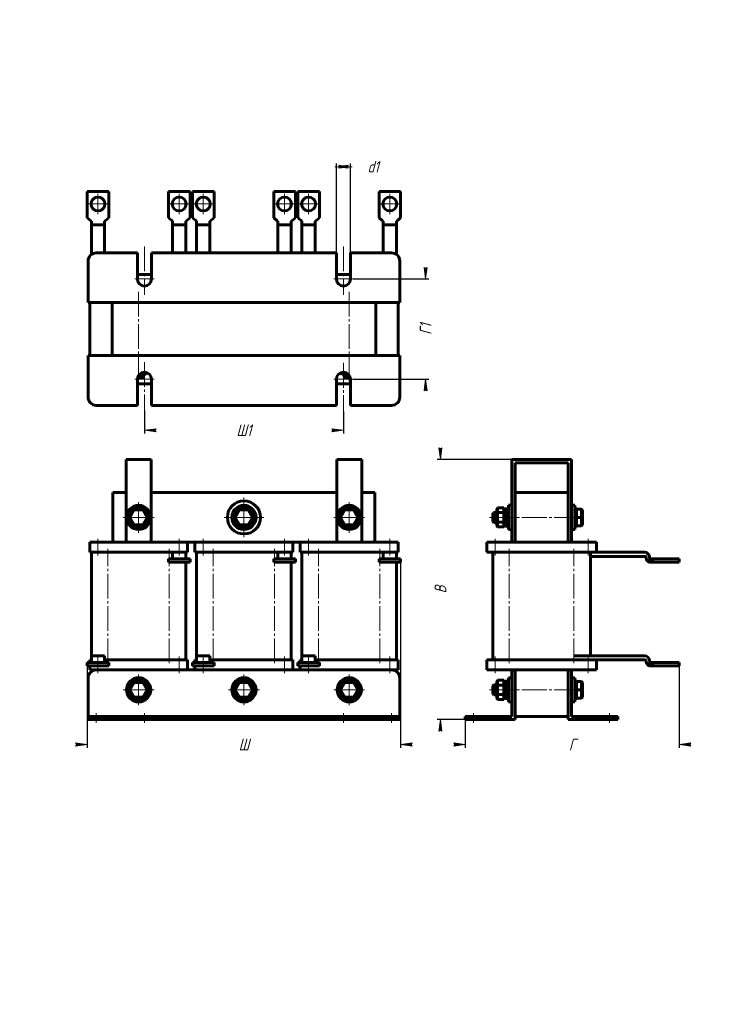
# Model space of a CAD drawing. Header units: millimetres. Extents: x 0 to 420, y 0 to 594.
import ezdxf

# ---------------------------------------------------------------- set-up
doc = ezdxf.new("R2010")
doc.units = ezdxf.units.MM
for name, pattern in [('K5LT_AXLED', [19.5, 15, -1.5, 1.5, -1.5]), ('K5LT_BASIC', [0]), ('K5LT_THIN', [0])]:
    doc.linetypes.add(name, pattern=pattern)
doc.layers.add('Системный слой', color=7, linetype='Continuous')
doc.styles.add('KDIMTEXTSTYLE', font='GOST_AU.SHX', dxfattribs={"width": 0.96, "oblique": 15, "height": 5})
doc.dimstyles.new('KDIMSTYLE (1.00)', dxfattribs={"dimtxt": 5, "dimasz": 1, "dimexe": 2, "dimexo": 0, "dimgap": 1, "dimtad": 1, "dimtxsty": 'KDIMTEXTSTYLE', "dimsah": 1, "dimcen": 0, "dimdle": 1, "dimadec": 0, "dimazin": 0, "dimtfac": 0.667, "dimtmove": 0, "dimatfit": 3, "dimfxl": 1, "dimtvp": 1, "dimtolj": 1, "dimtzin": 0, "dimarcsym": 0})

# ---------------------------------------------------------------- blocks, each defined once
blk = doc.blocks.new('U0')
at = {"layer": 'Системный слой', "color": 150, "linetype": 'K5LT_BASIC', "lineweight": 60, "true_color": 0x0080ff}
for p, q in [((169.19, 206.23), (169.19, 207.73)), ((169.19, 201.73), (169.19, 204.23))]:
    blk.add_line(p, q, dxfattribs=at)
blk = doc.blocks.new('U1')
at = {"layer": 'Системный слой', "color": 150, "linetype": 'K5LT_BASIC', "lineweight": 60, "true_color": 0x0080ff}
for p, q in [((105.69, 206.23), (105.69, 207.73)), ((105.69, 201.73), (105.69, 204.23))]:
    blk.add_line(p, q, dxfattribs=at)
blk = doc.blocks.new('U2')
at = {"layer": 'Системный слой', "color": 150, "linetype": 'K5LT_BASIC', "lineweight": 60, "true_color": 0x0080ff}
for p, q in [((101.19, 201.73), (105.69, 201.73)), ((164.69, 201.73), (169.19, 201.73))]:
    blk.add_line(p, q, dxfattribs=at)
blk = doc.blocks.new('U3')
at = {"layer": 'Системный слой', "color": 150, "linetype": 'K5LT_BASIC', "lineweight": 60, "true_color": 0x0080ff}
for p, q in [((101.19, 278.73), (105.69, 278.73)), ((164.69, 278.73), (169.19, 278.73))]:
    blk.add_line(p, q, dxfattribs=at)
blk = doc.blocks.new('U4')
at = {"layer": 'Системный слой', "color": 150, "linetype": 'K5LT_BASIC', "lineweight": 60, "true_color": 0x0080ff}
for p, q in [((56.19, 308.73), (64.19, 308.73)), ((79.19, 308.73), (191.19, 308.73)), ((206.19, 308.73), (214.19, 308.73))]:
    blk.add_line(p, q, dxfattribs=at)
blk = doc.blocks.new('U5')
at = {"layer": 'Системный слой', "color": 150, "linetype": 'K5LT_BASIC', "lineweight": 60, "true_color": 0x0080ff}
for p, q in [((42.19, 206.23), (42.19, 207.73)), ((42.19, 201.73), (42.19, 204.23))]:
    blk.add_line(p, q, dxfattribs=at)
blk = doc.blocks.new('U6')
at = {"layer": 'Системный слой', "color": 30, "linetype": 'K5LT_AXLED', "lineweight": 18, "true_color": 0xff8000}
for q in [(71.69, 199.03), (62.39, 189.73), (80.99, 189.73), (71.69, 180.43)]:
    blk.add_line((71.69, 189.73), q, dxfattribs=at)
blk = doc.blocks.new('U7')
at = {"layer": 'Системный слой', "color": 30, "linetype": 'K5LT_AXLED', "lineweight": 18, "true_color": 0xff8000}
for q in [(71.69, 303.03), (62.39, 293.73), (80.99, 293.73), (71.69, 284.43)]:
    blk.add_line((71.69, 293.73), q, dxfattribs=at)
blk = doc.blocks.new('U8')
at = {"layer": 'Системный слой', "color": 30, "linetype": 'K5LT_AXLED', "lineweight": 18, "true_color": 0xff8000}
for q in [(135.19, 199.03), (125.89, 189.73), (144.49, 189.73), (135.19, 180.43)]:
    blk.add_line((135.19, 189.73), q, dxfattribs=at)
blk = doc.blocks.new('U9')
at = {"layer": 'Системный слой', "color": 30, "linetype": 'K5LT_AXLED', "lineweight": 18, "true_color": 0xff8000}
for q in [(135.19, 305.73), (123.19, 293.73), (147.19, 293.73), (135.19, 281.73)]:
    blk.add_line((135.19, 293.73), q, dxfattribs=at)
blk = doc.blocks.new('U10')
at = {"layer": 'Системный слой', "color": 30, "linetype": 'K5LT_AXLED', "lineweight": 18, "true_color": 0xff8000}
for q in [(198.69, 199.03), (189.39, 189.73), (207.99, 189.73), (198.69, 180.43)]:
    blk.add_line((198.69, 189.73), q, dxfattribs=at)
blk = doc.blocks.new('U11')
at = {"layer": 'Системный слой', "color": 30, "linetype": 'K5LT_AXLED', "lineweight": 18, "true_color": 0xff8000}
for q in [(198.69, 303.03), (189.39, 293.73), (207.99, 293.73), (198.69, 284.43)]:
    blk.add_line((198.69, 293.73), q, dxfattribs=at)
blk = doc.blocks.new('KDIMARROW_01')
at = {"layer": 'Системный слой'}
blk.add_hatch(color=0, dxfattribs=at).paths.add_polyline_path([(-7, -0.92), (0, 0), (-7, 0.92), (-6.3, 0)])
at = {"layer": 'Системный слой', "color": 0, "linetype": 'K5LT_THIN', "lineweight": 18}
for p, q in [((-6.3, 0), (-7, 0.92)), ((-7, 0.92), (0, 0)), ((0, 0), (-7, -0.92)), ((-7, -0.92), (-6.3, 0)), ((0, 0), (-1, 0))]:
    blk.add_line(p, q, dxfattribs=at)
blk = doc.blocks.new('U12')
at = {"layer": 'Системный слой', "color": 150, "linetype": 'K5LT_BASIC', "lineweight": 60, "true_color": 0x0080ff}
for p, q in [((285.78, 189.73), (285.78, 192.73)), ((285.78, 186.73), (285.78, 189.73))]:
    blk.add_line(p, q, dxfattribs=at)
blk = doc.blocks.new('U13')
at = {"layer": 'Системный слой', "color": 150, "linetype": 'K5LT_BASIC', "lineweight": 60, "true_color": 0x0080ff}
for p, q in [((285.28, 189.73), (285.28, 192.23)), ((285.28, 187.23), (285.28, 189.73))]:
    blk.add_line(p, q, dxfattribs=at)
blk = doc.blocks.new('U14')
at = {"layer": 'Системный слой', "color": 150, "linetype": 'K5LT_BASIC', "lineweight": 60, "true_color": 0x0080ff}
for p, q in [((285.78, 293.73), (285.78, 296.73)), ((285.78, 290.73), (285.78, 293.73))]:
    blk.add_line(p, q, dxfattribs=at)
blk = doc.blocks.new('U15')
at = {"layer": 'Системный слой', "color": 150, "linetype": 'K5LT_BASIC', "lineweight": 60, "true_color": 0x0080ff}
for p, q in [((285.28, 293.73), (285.28, 296.23)), ((285.28, 291.23), (285.28, 293.73))]:
    blk.add_line(p, q, dxfattribs=at)
blk = doc.blocks.new('U16')
at = {"layer": 'Системный слой', "color": 30, "linetype": 'K5LT_AXLED', "lineweight": 18, "true_color": 0xff8000}
for q in [(47.19, 489.02), (40.99, 482.82), (53.39, 482.82), (47.19, 476.62)]:
    blk.add_line((47.19, 482.82), q, dxfattribs=at)
blk = doc.blocks.new('U17')
at = {"layer": 'Системный слой', "color": 30, "linetype": 'K5LT_AXLED', "lineweight": 18, "true_color": 0xff8000}
for q in [(96.19, 489.02), (89.99, 482.82), (102.39, 482.82), (96.19, 476.62)]:
    blk.add_line((96.19, 482.82), q, dxfattribs=at)
blk = doc.blocks.new('U18')
at = {"layer": 'Системный слой', "color": 30, "linetype": 'K5LT_AXLED', "lineweight": 18, "true_color": 0xff8000}
for q in [(110.69, 489.02), (104.49, 482.82), (116.89, 482.82), (110.69, 476.62)]:
    blk.add_line((110.69, 482.82), q, dxfattribs=at)
blk = doc.blocks.new('U19')
at = {"layer": 'Системный слой', "color": 30, "linetype": 'K5LT_AXLED', "lineweight": 18, "true_color": 0xff8000}
for q in [(159.69, 489.02), (153.49, 482.82), (165.89, 482.82), (159.69, 476.62)]:
    blk.add_line((159.69, 482.82), q, dxfattribs=at)
blk = doc.blocks.new('U20')
at = {"layer": 'Системный слой', "color": 30, "linetype": 'K5LT_AXLED', "lineweight": 18, "true_color": 0xff8000}
for q in [(174.19, 489.02), (167.99, 482.82), (180.39, 482.82), (174.19, 476.62)]:
    blk.add_line((174.19, 482.82), q, dxfattribs=at)
blk = doc.blocks.new('U21')
at = {"layer": 'Системный слой', "color": 30, "linetype": 'K5LT_AXLED', "lineweight": 18, "true_color": 0xff8000}
for q in [(223.19, 489.02), (216.99, 482.82), (229.39, 482.82), (223.19, 476.62)]:
    blk.add_line((223.19, 482.82), q, dxfattribs=at)
blk = doc.blocks.new('KDIMARROW_02')
at = {"layer": 'Системный слой'}
blk.add_hatch(color=0, dxfattribs=at).paths.add_polyline_path([(6.3, 0), (7, 0.92), (0, 0), (7, -0.92)])
at = {"layer": 'Системный слой', "color": 0, "linetype": 'K5LT_THIN', "lineweight": 18}
for p, q in [((0, 0), (-1, 0)), ((7, 0.92), (0, 0)), ((0, 0), (7, -0.92)), ((0, 0), (9, 0)), ((6.3, 0), (7, 0.92)), ((7, -0.92), (6.3, 0))]:
    blk.add_line(p, q, dxfattribs=at)

msp = doc.modelspace()

# ---------------------------------------------------------------- linework, layer by layer
at = {"layer": 'Системный слой', "color": 150, "linetype": 'K5LT_BASIC', "lineweight": 60, "true_color": 0x0080ff}
for p, q in [((40.692, 474.367), (40.692, 490.316)), ((40.692, 490.316), (53.692, 490.316)), ((53.692, 474.367), (53.692, 490.316)), ((89.692, 474.367), (89.692, 490.316)), ((89.692, 490.316), (102.692, 490.316)), ((102.692, 474.367), (102.692, 490.316)), ((104.192, 474.367), (104.192, 490.316)), ((104.192, 490.316), (117.192, 490.316)), ((117.192, 474.367), (117.192, 490.316)), ((153.192, 474.367), (153.192, 490.316)), ((153.192, 490.316), (166.192, 490.316)), ((166.192, 474.367), (166.192, 490.316)), ((167.692, 474.367), (167.692, 490.316)), ((167.692, 490.316), (180.692, 490.316)), ((180.692, 474.367), (180.692, 490.316)), ((216.692, 474.367), (216.692, 490.316)), ((216.692, 490.316), (229.692, 490.316)), ((229.692, 474.367), (229.692, 490.316)), ((42.63, 472.816), (40.692, 474.367)), ((43.192, 472.367), (42.63, 472.816)), ((43.192, 470.316), (43.192, 472.367)), ((43.192, 469.816), (43.192, 470.316)), ((43.192, 470.316), (51.192, 470.316)), ((43.192, 452.316), (43.192, 469.816)), ((51.192, 472.367), (51.754, 472.816)), ((51.192, 470.316), (51.192, 472.367)), ((51.192, 470.316), (51.192, 469.816)), ((51.192, 453.316), (51.192, 469.816)), ((53.692, 474.367), (51.754, 472.816)), ((91.63, 472.816), (89.692, 474.367)), ((92.192, 472.367), (91.63, 472.816)), ((92.192, 470.316), (92.192, 472.367)), ((92.192, 469.816), (92.192, 470.316)), ((92.192, 470.316), (100.192, 470.316)), ((92.192, 453.316), (92.192, 469.816)), ((100.192, 472.367), (100.754, 472.816)), ((100.192, 470.316), (100.192, 472.367)), ((100.192, 470.316), (100.192, 469.816)), ((100.192, 453.316), (100.192, 469.816)), ((102.692, 474.367), (100.754, 472.816)), ((106.13, 472.816), (104.192, 474.367)), ((106.692, 472.367), (106.13, 472.816)), ((106.692, 470.316), (106.692, 472.367)), ((106.692, 469.816), (106.692, 470.316)), ((106.692, 470.316), (114.692, 470.316)), ((106.692, 453.316), (106.692, 469.816)), ((114.692, 472.367), (115.254, 472.816)), ((114.692, 470.316), (114.692, 472.367)), ((114.692, 470.316), (114.692, 469.816)), ((114.692, 453.316), (114.692, 469.816)), ((117.192, 474.367), (115.254, 472.816)), ((155.13, 472.816), (153.192, 474.367)), ((155.692, 472.367), (155.13, 472.816)), ((155.692, 470.316), (155.692, 472.367)), ((155.692, 469.816), (155.692, 470.316)), ((155.692, 470.316), (163.692, 470.316)), ((155.692, 453.316), (155.692, 469.816)), ((163.692, 472.367), (164.254, 472.816)), ((163.692, 470.316), (163.692, 472.367)), ((163.692, 470.316), (163.692, 469.816)), ((163.692, 453.316), (163.692, 469.816)), ((166.192, 474.367), (164.254, 472.816)), ((169.63, 472.816), (167.692, 474.367)), ((170.192, 472.367), (169.63, 472.816)), ((170.192, 470.316), (170.192, 472.367)), ((170.192, 469.816), (170.192, 470.316)), ((170.192, 470.316), (178.192, 470.316)), ((170.192, 453.316), (170.192, 469.816)), ((178.192, 472.367), (178.754, 472.816)), ((178.192, 470.316), (178.192, 472.367)), ((178.192, 470.316), (178.192, 469.816)), ((178.192, 453.316), (178.192, 469.816)), ((180.692, 474.367), (178.754, 472.816)), ((218.63, 472.816), (216.692, 474.367)), ((219.192, 472.367), (218.63, 472.816)), ((219.192, 470.316), (219.192, 472.367)), ((219.192, 469.816), (219.192, 470.316)), ((219.192, 470.316), (227.192, 470.316)), ((219.192, 453.316), (219.192, 469.816)), ((227.192, 472.367), (227.754, 472.816)), ((227.192, 470.316), (227.192, 472.367)), ((227.192, 470.316), (227.192, 469.816)), ((227.192, 452.316), (227.192, 469.816)), ((229.692, 474.367), (227.754, 472.816)), ((46.192, 453.316), (70.942, 453.316)), ((70.942, 453.316), (70.942, 437.566)), ((79.442, 453.316), (190.942, 453.316)), ((79.442, 437.566), (79.442, 453.316)), ((190.942, 453.316), (190.942, 437.566)), ((199.442, 437.566), (199.442, 453.316)), ((199.442, 453.316), (224.192, 453.316)), ((41.192, 423.316), (41.192, 448.316)), ((229.192, 448.316), (229.192, 423.316)), ((70.942, 440.316), (79.442, 440.316)), ((190.942, 440.316), (199.442, 440.316)), ((229.192, 423.316), (41.192, 423.316)), ((42.192, 391.316), (42.192, 423.316)), ((55.692, 391.316), (55.692, 423.316)), ((214.692, 423.316), (214.692, 391.316)), ((228.192, 423.316), (228.192, 391.316)), ((41.192, 366.316), (41.192, 391.316)), ((41.192, 391.316), (229.192, 391.316)), ((229.192, 391.316), (229.192, 366.316)), ((72.339, 380.216), (76.192, 380.216)), ((73.015, 380.716), (76.692, 380.716)), ((74.692, 380.216), (74.692, 378.416)), ((76.692, 380.716), (76.192, 380.216)), ((76.692, 380.716), (76.692, 381.043)), ((193.692, 380.716), (193.692, 381.043)), ((193.692, 380.716), (197.369, 380.716)), ((193.692, 380.716), (194.192, 380.216)), ((194.192, 380.216), (198.045, 380.216)), ((195.692, 380.216), (195.692, 378.416)), ((70.942, 377.066), (70.942, 361.316)), ((79.442, 374.316), (70.942, 374.316)), ((74.192, 377.916), (71.028, 377.916)), ((74.692, 378.416), (71.162, 378.416)), ((74.692, 378.416), (74.192, 377.916)), ((79.442, 361.316), (79.442, 377.066)), ((190.942, 377.066), (190.942, 361.316)), ((199.442, 374.316), (190.942, 374.316)), ((199.222, 378.416), (195.692, 378.416)), ((195.692, 378.416), (196.192, 377.916)), ((199.356, 377.916), (196.192, 377.916)), ((199.442, 361.316), (199.442, 377.066)), ((70.942, 361.316), (46.192, 361.316)), ((190.942, 361.316), (79.442, 361.316)), ((224.192, 361.316), (199.442, 361.316)), ((64.192, 278.728), (64.192, 328.728)), ((79.192, 328.728), (64.192, 328.728)), ((79.192, 278.728), (79.192, 328.728)), ((191.192, 278.728), (191.192, 328.728)), ((206.192, 328.728), (191.192, 328.728)), ((206.192, 278.728), (206.192, 328.728)), ((296.683, 328.728), (296.683, 278.728)), ((332.683, 328.728), (296.683, 328.728)), ((298.683, 326.728), (330.683, 326.728)), ((298.683, 308.728), (298.683, 326.728)), ((330.683, 326.728), (330.683, 308.728)), ((332.683, 278.728), (332.683, 328.728)), ((56.192, 278.728), (56.192, 308.728)), ((214.192, 278.728), (214.192, 308.728)), ((298.683, 308.728), (330.683, 308.728)), ((298.683, 278.728), (298.683, 308.728)), ((330.683, 278.728), (330.683, 308.728)), ((68.805, 298.728), (65.918, 293.728)), ((69.094, 298.228), (66.496, 293.728)), ((68.805, 298.728), (69.094, 298.228)), ((74.578, 298.728), (68.805, 298.728)), ((74.29, 298.228), (69.094, 298.228)), ((74.578, 298.728), (74.29, 298.228)), ((76.888, 293.728), (74.29, 298.228)), ((77.465, 293.728), (74.578, 298.728)), ((132.305, 298.728), (129.418, 293.728)), ((132.594, 298.228), (129.996, 293.728)), ((132.305, 298.728), (132.594, 298.228)), ((138.078, 298.728), (132.305, 298.728)), ((137.79, 298.228), (132.594, 298.228)), ((138.078, 298.728), (137.79, 298.228)), ((140.388, 293.728), (137.79, 298.228)), ((140.965, 293.728), (138.078, 298.728)), ((195.805, 298.728), (192.918, 293.728)), ((196.094, 298.228), (193.496, 293.728)), ((195.805, 298.728), (196.094, 298.228)), ((201.578, 298.728), (195.805, 298.728)), ((201.29, 298.228), (196.094, 298.228)), ((201.578, 298.728), (201.29, 298.228)), ((203.888, 293.728), (201.29, 298.228)), ((204.465, 293.728), (201.578, 298.728)), ((288.083, 299.501), (287.583, 298.924)), ((287.583, 298.924), (287.583, 296.326)), ((288.083, 299.501), (291.883, 299.501)), ((288.083, 299.501), (288.083, 296.614)), ((291.883, 299.501), (292.383, 298.924)), ((291.883, 299.501), (291.883, 296.614)), ((292.383, 298.924), (292.383, 296.326)), ((294.083, 299.728), (294.683, 299.728)), ((294.083, 299.728), (294.083, 287.728)), ((294.683, 301.028), (294.683, 286.428)), ((294.683, 301.028), (296.683, 301.028)), ((332.683, 301.028), (334.683, 301.028)), ((334.683, 301.028), (334.683, 286.428)), ((334.683, 299.728), (335.283, 299.728)), ((335.283, 299.728), (335.283, 287.728)), ((335.783, 298.728), (335.283, 298.228)), ((335.783, 298.728), (338.783, 298.728)), ((335.783, 298.728), (335.783, 293.728)), ((338.783, 298.728), (339.283, 298.228)), ((338.783, 298.728), (338.783, 293.728)), ((339.283, 298.228), (339.283, 293.728)), ((65.918, 293.728), (68.805, 288.728)), ((65.918, 293.728), (66.496, 293.728)), ((66.496, 293.728), (69.094, 289.228)), ((74.29, 289.228), (76.888, 293.728)), ((74.578, 288.728), (77.465, 293.728)), ((77.465, 293.728), (76.888, 293.728)), ((129.418, 293.728), (132.305, 288.728)), ((129.418, 293.728), (129.996, 293.728)), ((129.996, 293.728), (132.594, 289.228)), ((137.79, 289.228), (140.388, 293.728)), ((138.078, 288.728), (140.965, 293.728)), ((140.965, 293.728), (140.388, 293.728)), ((192.918, 293.728), (195.805, 288.728)), ((192.918, 293.728), (193.496, 293.728)), ((193.496, 293.728), (196.094, 289.228)), ((201.29, 289.228), (203.888, 293.728)), ((201.578, 288.728), (204.465, 293.728)), ((204.465, 293.728), (203.888, 293.728)), ((285.783, 296.728), (285.283, 296.228)), ((285.783, 290.728), (285.283, 291.228)), ((287.583, 296.728), (285.783, 296.728)), ((288.083, 296.614), (287.583, 296.326)), ((287.583, 296.326), (287.583, 291.13)), ((288.083, 290.841), (287.583, 291.13)), ((287.583, 291.13), (287.583, 288.532)), ((288.083, 296.614), (291.883, 296.614)), ((288.083, 296.614), (288.083, 290.841)), ((291.883, 296.614), (292.383, 296.326)), ((291.883, 296.614), (291.883, 290.841)), ((291.883, 290.841), (292.383, 291.13)), ((292.383, 296.326), (292.383, 291.13)), ((292.383, 291.13), (292.383, 288.532)), ((335.783, 293.728), (335.283, 293.728)), ((335.783, 293.728), (338.783, 293.728)), ((335.783, 293.728), (335.783, 288.728)), ((338.783, 293.728), (338.783, 288.728)), ((338.783, 293.728), (339.283, 293.728)), ((339.283, 293.728), (339.283, 289.228)), ((68.805, 288.728), (69.094, 289.228)), ((68.805, 288.728), (74.578, 288.728)), ((69.094, 289.228), (74.29, 289.228)), ((74.578, 288.728), (74.29, 289.228)), ((132.305, 288.728), (132.594, 289.228)), ((132.305, 288.728), (138.078, 288.728)), ((132.594, 289.228), (137.79, 289.228)), ((138.078, 288.728), (137.79, 289.228)), ((195.805, 288.728), (196.094, 289.228)), ((195.805, 288.728), (201.578, 288.728)), ((196.094, 289.228), (201.29, 289.228)), ((201.578, 288.728), (201.29, 289.228)), ((287.583, 290.728), (285.783, 290.728)), ((288.083, 287.954), (287.583, 288.532)), ((288.083, 290.841), (291.883, 290.841)), ((288.083, 290.841), (288.083, 287.954)), ((288.083, 287.954), (291.883, 287.954)), ((291.883, 290.841), (291.883, 287.954)), ((291.883, 287.954), (292.383, 288.532)), ((294.083, 287.728), (294.683, 287.728)), ((294.683, 286.428), (296.683, 286.428)), ((332.683, 286.428), (334.683, 286.428)), ((334.683, 287.728), (335.283, 287.728)), ((335.783, 288.728), (335.283, 289.228)), ((335.783, 288.728), (338.783, 288.728)), ((338.783, 288.728), (339.283, 289.228)), ((42.192, 272.728), (42.192, 278.728)), ((42.192, 278.728), (47.192, 278.728)), ((47.192, 278.728), (96.192, 278.728)), ((96.192, 278.728), (101.192, 278.728)), ((101.192, 272.728), (101.192, 278.728)), ((105.692, 272.728), (105.692, 278.728)), ((105.692, 278.728), (110.692, 278.728)), ((110.692, 278.728), (159.692, 278.728)), ((159.692, 278.728), (164.692, 278.728)), ((164.692, 272.728), (164.692, 278.728)), ((169.192, 272.728), (169.192, 278.728)), ((169.192, 278.728), (174.192, 278.728)), ((174.192, 278.728), (223.192, 278.728)), ((223.192, 278.728), (228.192, 278.728)), ((228.192, 272.728), (228.192, 278.728)), ((281.683, 272.728), (281.683, 278.728)), ((281.683, 278.728), (286.683, 278.728)), ((286.683, 278.728), (342.683, 278.728)), ((342.683, 278.728), (347.683, 278.728)), ((347.683, 272.728), (347.683, 278.728)), ((42.192, 272.728), (47.192, 272.728)), ((43.192, 210.228), (43.192, 272.728)), ((47.192, 272.728), (92.192, 272.728)), ((102.692, 268.728), (89.692, 268.728)), ((89.692, 268.728), (89.692, 266.728)), ((92.192, 269.728), (92.192, 272.728)), ((100.192, 272.728), (92.192, 272.728)), ((92.192, 269.728), (92.192, 269.228)), ((92.192, 268.728), (92.192, 269.228)), ((100.192, 272.728), (100.192, 269.728)), ((100.192, 272.728), (101.192, 272.728)), ((100.192, 269.228), (100.192, 269.728)), ((100.192, 269.228), (100.192, 268.728)), ((102.692, 266.728), (102.692, 268.728)), ((105.692, 272.728), (110.692, 272.728)), ((106.692, 210.228), (106.692, 272.728)), ((110.692, 272.728), (155.692, 272.728)), ((166.192, 268.728), (153.192, 268.728)), ((153.192, 268.728), (153.192, 266.728)), ((155.692, 269.728), (155.692, 272.728)), ((163.692, 272.728), (155.692, 272.728)), ((155.692, 269.728), (155.692, 269.228)), ((155.692, 268.728), (155.692, 269.228)), ((163.692, 272.728), (163.692, 269.728)), ((163.692, 272.728), (164.692, 272.728)), ((163.692, 269.228), (163.692, 269.728)), ((163.692, 269.228), (163.692, 268.728)), ((166.192, 266.728), (166.192, 268.728)), ((169.192, 272.728), (174.192, 272.728)), ((170.192, 210.228), (170.192, 272.728)), ((174.192, 272.728), (219.192, 272.728)), ((229.692, 268.728), (216.692, 268.728)), ((216.692, 268.728), (216.692, 266.728)), ((219.192, 269.728), (219.192, 272.728)), ((227.192, 272.728), (219.192, 272.728)), ((219.192, 269.728), (219.192, 269.228)), ((219.192, 268.728), (219.192, 269.228)), ((227.192, 272.728), (227.192, 269.728)), ((227.192, 272.728), (228.192, 272.728)), ((227.192, 269.228), (227.192, 269.728)), ((227.192, 269.228), (227.192, 268.728)), ((229.692, 266.728), (229.692, 268.728)), ((281.683, 272.728), (286.683, 272.728)), ((285.183, 207.728), (285.183, 272.728)), ((286.683, 272.728), (342.683, 272.728)), ((342.683, 272.728), (347.683, 272.728)), ((344.183, 210.228), (344.183, 272.728)), ((344.183, 270.228), (377.183, 270.228)), ((347.683, 272.728), (376.683, 272.728)), ((377.683, 269.728), (377.683, 269.228)), ((379.683, 269.728), (379.683, 269.228)), ((381.733, 268.728), (379.733, 268.728)), ((379.733, 266.768), (379.733, 268.728)), ((381.733, 268.728), (397.683, 268.728)), ((381.733, 266.728), (381.733, 268.728)), ((397.683, 268.728), (397.683, 266.728)), ((89.692, 266.728), (102.692, 266.728)), ((100.192, 207.728), (100.192, 266.728)), ((153.192, 266.728), (166.192, 266.728)), ((163.692, 207.728), (163.692, 266.728)), ((216.692, 266.728), (229.692, 266.728)), ((227.192, 207.728), (227.192, 266.728)), ((380.183, 266.728), (381.733, 266.728)), ((381.733, 266.728), (397.683, 266.728)), ((51.192, 210.228), (43.192, 210.228)), ((43.192, 207.228), (43.192, 210.228)), ((51.192, 210.228), (51.192, 207.228)), ((114.692, 210.228), (106.692, 210.228)), ((106.692, 207.228), (106.692, 210.228)), ((114.692, 210.228), (114.692, 207.228)), ((178.192, 210.228), (170.192, 210.228)), ((170.192, 207.228), (170.192, 210.228)), ((178.192, 210.228), (178.192, 207.228)), ((334.183, 210.228), (376.683, 210.228)), ((40.692, 206.228), (40.692, 204.228)), ((53.692, 206.228), (40.692, 206.228)), ((40.692, 204.228), (53.692, 204.228)), ((42.192, 207.728), (43.192, 207.728)), ((43.192, 207.228), (43.192, 206.728)), ((43.192, 206.228), (43.192, 206.728)), ((51.192, 207.728), (96.192, 207.728)), ((51.192, 206.728), (51.192, 207.228)), ((51.192, 206.728), (51.192, 206.228)), ((53.692, 204.228), (53.692, 206.228)), ((96.192, 207.728), (101.192, 207.728)), ((101.192, 201.728), (101.192, 207.728)), ((104.192, 206.228), (104.192, 204.228)), ((117.192, 206.228), (104.192, 206.228)), ((104.192, 204.228), (117.192, 204.228)), ((105.692, 207.728), (106.692, 207.728)), ((106.692, 207.228), (106.692, 206.728)), ((106.692, 206.228), (106.692, 206.728)), ((114.692, 207.728), (159.692, 207.728)), ((114.692, 206.728), (114.692, 207.228)), ((114.692, 206.728), (114.692, 206.228)), ((117.192, 204.228), (117.192, 206.228)), ((159.692, 207.728), (164.692, 207.728)), ((164.692, 201.728), (164.692, 207.728)), ((167.692, 206.228), (167.692, 204.228)), ((180.692, 206.228), (167.692, 206.228)), ((167.692, 204.228), (180.692, 204.228)), ((169.192, 207.728), (170.192, 207.728)), ((170.192, 207.228), (170.192, 206.728)), ((170.192, 206.228), (170.192, 206.728)), ((178.192, 207.728), (223.192, 207.728)), ((178.192, 206.728), (178.192, 207.228)), ((178.192, 206.728), (178.192, 206.228)), ((180.692, 204.228), (180.692, 206.228)), ((223.192, 207.728), (228.192, 207.728)), ((228.192, 201.728), (228.192, 207.728)), ((281.683, 201.728), (281.683, 207.728)), ((281.683, 207.728), (286.683, 207.728)), ((286.683, 207.728), (342.683, 207.728)), ((342.683, 207.728), (345.683, 207.728)), ((345.683, 207.728), (377.183, 207.728)), ((347.683, 201.728), (347.683, 207.728)), ((377.683, 207.228), (377.683, 206.728)), ((379.683, 207.228), (379.683, 206.728)), ((381.733, 206.228), (379.733, 206.228)), ((379.733, 204.268), (379.733, 206.228)), ((380.183, 204.228), (381.733, 204.228)), ((381.733, 206.228), (397.683, 206.228)), ((381.733, 204.228), (381.733, 206.228)), ((381.733, 204.228), (397.683, 204.228)), ((397.683, 206.228), (397.683, 204.228)), ((41.192, 173.728), (41.192, 196.728)), ((42.192, 201.728), (47.192, 201.728)), ((47.192, 201.728), (96.192, 201.728)), ((96.192, 201.728), (101.192, 201.728)), ((105.692, 201.728), (110.692, 201.728)), ((110.692, 201.728), (159.692, 201.728)), ((159.692, 201.728), (164.692, 201.728)), ((169.192, 201.728), (174.192, 201.728)), ((174.192, 201.728), (223.192, 201.728)), ((223.192, 201.728), (228.192, 201.728)), ((229.192, 173.728), (229.192, 196.728)), ((281.683, 201.728), (286.683, 201.728)), ((286.683, 201.728), (342.683, 201.728)), ((294.683, 197.028), (294.683, 182.428)), ((294.683, 197.028), (296.683, 197.028)), ((296.683, 196.728), (296.683, 201.728)), ((296.683, 173.728), (296.683, 196.728)), ((298.683, 201.728), (298.683, 196.728)), ((298.683, 171.728), (298.683, 196.728)), ((330.683, 196.728), (330.683, 201.728)), ((330.683, 171.728), (330.683, 196.728)), ((332.683, 201.728), (332.683, 196.728)), ((332.683, 197.028), (334.683, 197.028)), ((332.683, 173.728), (332.683, 196.728)), ((334.683, 197.028), (334.683, 182.428)), ((342.683, 201.728), (347.683, 201.728)), ((68.805, 194.728), (65.918, 189.728)), ((69.094, 194.228), (66.496, 189.728)), ((68.805, 194.728), (69.094, 194.228)), ((74.578, 194.728), (68.805, 194.728)), ((74.29, 194.228), (69.094, 194.228)), ((74.578, 194.728), (74.29, 194.228)), ((76.888, 189.728), (74.29, 194.228)), ((77.465, 189.728), (74.578, 194.728)), ((132.305, 194.728), (129.418, 189.728)), ((132.594, 194.228), (129.996, 189.728)), ((132.305, 194.728), (132.594, 194.228)), ((138.078, 194.728), (132.305, 194.728)), ((137.79, 194.228), (132.594, 194.228)), ((138.078, 194.728), (137.79, 194.228)), ((140.388, 189.728), (137.79, 194.228)), ((140.965, 189.728), (138.078, 194.728)), ((195.805, 194.728), (192.918, 189.728)), ((196.094, 194.228), (193.496, 189.728)), ((195.805, 194.728), (196.094, 194.228)), ((201.578, 194.728), (195.805, 194.728)), ((201.29, 194.228), (196.094, 194.228)), ((201.578, 194.728), (201.29, 194.228)), ((203.888, 189.728), (201.29, 194.228)), ((204.465, 189.728), (201.578, 194.728)), ((285.783, 192.728), (285.283, 192.228)), ((287.583, 192.728), (285.783, 192.728)), ((288.083, 195.501), (287.583, 194.924)), ((287.583, 194.924), (287.583, 192.326)), ((288.083, 192.614), (287.583, 192.326)), ((287.583, 192.326), (287.583, 187.13)), ((288.083, 195.501), (291.883, 195.501)), ((288.083, 195.501), (288.083, 192.614)), ((288.083, 192.614), (291.883, 192.614)), ((288.083, 192.614), (288.083, 186.841)), ((291.883, 195.501), (292.383, 194.924)), ((291.883, 195.501), (291.883, 192.614)), ((291.883, 192.614), (292.383, 192.326)), ((291.883, 192.614), (291.883, 186.841)), ((292.383, 194.924), (292.383, 192.326)), ((292.383, 192.326), (292.383, 187.13)), ((294.083, 195.728), (294.683, 195.728)), ((294.083, 195.728), (294.083, 183.728)), ((334.683, 195.728), (335.283, 195.728)), ((335.283, 195.728), (335.283, 183.728)), ((335.783, 194.728), (335.283, 194.228)), ((335.783, 194.728), (338.783, 194.728)), ((335.783, 194.728), (335.783, 189.728)), ((338.783, 194.728), (339.283, 194.228)), ((338.783, 194.728), (338.783, 189.728)), ((339.283, 194.228), (339.283, 189.728)), ((65.918, 189.728), (68.805, 184.728)), ((65.918, 189.728), (66.496, 189.728)), ((66.496, 189.728), (69.094, 185.228)), ((68.805, 184.728), (69.094, 185.228)), ((68.805, 184.728), (74.578, 184.728)), ((69.094, 185.228), (74.29, 185.228)), ((74.29, 185.228), (76.888, 189.728)), ((74.578, 184.728), (74.29, 185.228)), ((74.578, 184.728), (77.465, 189.728)), ((77.465, 189.728), (76.888, 189.728)), ((129.418, 189.728), (132.305, 184.728)), ((129.418, 189.728), (129.996, 189.728)), ((129.996, 189.728), (132.594, 185.228)), ((132.305, 184.728), (132.594, 185.228)), ((132.305, 184.728), (138.078, 184.728)), ((132.594, 185.228), (137.79, 185.228)), ((137.79, 185.228), (140.388, 189.728)), ((138.078, 184.728), (137.79, 185.228)), ((138.078, 184.728), (140.965, 189.728)), ((140.965, 189.728), (140.388, 189.728)), ((192.918, 189.728), (195.805, 184.728)), ((192.918, 189.728), (193.496, 189.728)), ((193.496, 189.728), (196.094, 185.228)), ((195.805, 184.728), (196.094, 185.228)), ((195.805, 184.728), (201.578, 184.728)), ((196.094, 185.228), (201.29, 185.228)), ((201.29, 185.228), (203.888, 189.728)), ((201.578, 184.728), (201.29, 185.228)), ((201.578, 184.728), (204.465, 189.728)), ((204.465, 189.728), (203.888, 189.728)), ((285.783, 186.728), (285.283, 187.228)), ((287.583, 186.728), (285.783, 186.728)), ((288.083, 186.841), (287.583, 187.13)), ((287.583, 187.13), (287.583, 184.532)), ((288.083, 183.954), (287.583, 184.532)), ((288.083, 186.841), (291.883, 186.841)), ((288.083, 186.841), (288.083, 183.954)), ((291.883, 186.841), (292.383, 187.13)), ((291.883, 186.841), (291.883, 183.954)), ((291.883, 183.954), (292.383, 184.532)), ((292.383, 187.13), (292.383, 184.532)), ((335.783, 189.728), (335.283, 189.728)), ((335.783, 184.728), (335.283, 185.228)), ((335.783, 189.728), (338.783, 189.728)), ((335.783, 189.728), (335.783, 184.728)), ((335.783, 184.728), (338.783, 184.728)), ((338.783, 189.728), (338.783, 184.728)), ((338.783, 189.728), (339.283, 189.728)), ((338.783, 184.728), (339.283, 185.228)), ((339.283, 189.728), (339.283, 185.228)), ((288.083, 183.954), (291.883, 183.954)), ((294.083, 183.728), (294.683, 183.728)), ((294.683, 182.428), (296.683, 182.428)), ((332.683, 182.428), (334.683, 182.428)), ((334.683, 183.728), (335.283, 183.728)), ((41.192, 173.728), (46.192, 173.728)), ((41.192, 171.728), (41.192, 173.728)), ((46.192, 173.728), (70.942, 173.728)), ((70.942, 171.728), (70.942, 173.728)), ((70.942, 173.728), (79.442, 173.728)), ((79.442, 171.728), (79.442, 173.728)), ((79.442, 173.728), (190.942, 173.728)), ((190.942, 173.728), (199.442, 173.728)), ((190.942, 171.728), (190.942, 173.728)), ((199.442, 171.728), (199.442, 173.728)), ((199.442, 173.728), (224.192, 173.728)), ((224.192, 173.728), (229.192, 173.728)), ((229.192, 171.728), (229.192, 173.728)), ((268.683, 171.728), (268.683, 173.728)), ((268.683, 173.728), (273.683, 173.728)), ((273.683, 173.728), (296.683, 173.728)), ((298.683, 173.728), (330.683, 173.728)), ((332.683, 173.728), (355.683, 173.728)), ((355.683, 173.728), (360.683, 173.728)), ((360.683, 171.728), (360.683, 173.728)), ((41.192, 171.728), (46.192, 171.728)), ((46.192, 171.728), (70.942, 171.728)), ((70.942, 171.728), (79.442, 171.728)), ((79.442, 171.728), (190.942, 171.728)), ((190.942, 171.728), (199.442, 171.728)), ((199.442, 171.728), (224.192, 171.728)), ((224.192, 171.728), (229.192, 171.728)), ((268.683, 171.728), (273.683, 171.728)), ((273.683, 171.728), (298.683, 171.728)), ((330.683, 171.728), (355.683, 171.728)), ((355.683, 171.728), (360.683, 171.728))]:
    msp.add_line(p, q, dxfattribs=at)
at = {"layer": 'Системный слой', "color": 30, "linetype": 'K5LT_AXLED', "lineweight": 18, "true_color": 0xff8000}
for p, q in [((75.192, 457.254), (75.192, 427.916)), ((195.192, 457.254), (195.192, 427.916)), ((69.344, 437.566), (81.107, 437.566)), ((189.344, 437.566), (201.107, 437.566)), ((71.692, 429.916), (71.692, 375.916)), ((198.692, 429.916), (198.692, 375.916)), ((75.192, 387.478), (75.192, 358.141)), ((195.192, 386.971), (195.192, 357.633)), ((69.344, 377.066), (81.107, 377.066)), ((189.344, 377.066), (201.107, 377.066)), ((337.283, 293.728), (283.283, 293.728)), ((292.083, 293.728), (294.683, 293.728)), ((294.683, 293.728), (298.683, 293.728)), ((330.683, 293.728), (334.683, 293.728)), ((334.683, 293.728), (337.283, 293.728)), ((47.192, 270.728), (47.192, 280.728)), ((96.192, 270.728), (96.192, 280.728)), ((110.692, 270.728), (110.692, 280.728)), ((159.692, 270.728), (159.692, 280.728)), ((174.192, 270.728), (174.192, 280.728)), ((223.192, 270.728), (223.192, 280.728)), ((286.683, 270.728), (286.683, 280.728)), ((342.683, 270.728), (342.683, 280.728)), ((53.192, 205.728), (53.192, 274.728)), ((90.192, 205.728), (90.192, 274.728)), ((116.692, 205.728), (116.692, 274.728)), ((153.692, 205.728), (153.692, 274.728)), ((180.192, 205.728), (180.192, 274.728)), ((217.192, 205.728), (217.192, 274.728)), ((295.183, 205.728), (295.183, 274.728)), ((334.183, 205.728), (334.183, 274.728)), ((47.192, 199.728), (47.192, 209.728)), ((96.192, 199.728), (96.192, 209.728)), ((110.692, 199.728), (110.692, 209.728)), ((159.692, 199.728), (159.692, 209.728)), ((174.192, 199.728), (174.192, 209.728)), ((223.192, 199.728), (223.192, 209.728)), ((286.683, 199.728), (286.683, 209.728)), ((342.683, 199.728), (342.683, 209.728)), ((337.283, 189.728), (283.283, 189.728)), ((292.083, 189.728), (294.683, 189.728)), ((294.683, 189.728), (298.683, 189.728)), ((330.683, 189.728), (334.683, 189.728)), ((334.683, 189.728), (337.283, 189.728)), ((46.192, 169.728), (46.192, 175.728)), ((75.192, 169.728), (75.192, 175.728)), ((195.192, 169.728), (195.192, 175.728)), ((224.192, 169.728), (224.192, 175.728)), ((273.683, 169.728), (273.683, 175.728)), ((355.683, 169.728), (355.683, 175.728))]:
    msp.add_line(p, q, dxfattribs=at)
at = {"layer": 'Системный слой', "color": 150, "linetype": 'K5LT_BASIC', "lineweight": 60, "true_color": 0x0080ff}
for centre, radius in [((47.192, 482.816), 4.2), ((96.192, 482.816), 4.2), ((110.692, 482.816), 4.2), ((159.692, 482.816), 4.2), ((174.192, 482.816), 4.2), ((223.192, 482.816), 4.2), ((135.192, 293.728), 10), ((71.692, 293.728), 7.3), ((71.692, 293.728), 6), ((135.192, 293.728), 7.3), ((135.192, 293.728), 6), ((198.692, 293.728), 7.3), ((198.692, 293.728), 6), ((71.692, 189.728), 7.3), ((135.192, 189.728), 7.3), ((198.692, 189.728), 7.3), ((71.692, 189.728), 6), ((135.192, 189.728), 6), ((198.692, 189.728), 6)]:
    msp.add_circle(centre, radius, dxfattribs=at)
for centre, radius, start, end in [((46.192, 448.316), 5, 90, 180), ((224.192, 448.316), 5, 0, 90), ((75.192, 437.566), 4.25, 180, 0), ((195.192, 437.566), 4.25, 180, 0), ((75.192, 377.066), 4.25, 0, 180), ((195.192, 377.066), 4.25, 0, 180), ((46.192, 366.316), 5, 180, 270), ((224.192, 366.316), 5, 270, 0), ((293.233, 289.328), 0.85, 180, 0), ((376.683, 269.728), 3, 0, 90), ((377.183, 269.728), 0.5, 0, 90), ((380.183, 269.228), 2.5, 180, 259.642128), ((380.183, 269.228), 0.5, 180, 270), ((380.183, 269.228), 2.5, 259.642128, 270), ((376.683, 207.228), 3, 0, 90), ((377.183, 207.228), 0.5, 0, 90), ((380.183, 206.728), 2.5, 180, 259.642128), ((380.183, 206.728), 0.5, 180, 270), ((380.183, 206.728), 2.5, 259.642128, 270), ((46.192, 196.728), 5, 90, 180), ((224.192, 196.728), 5, 0, 90), ((293.233, 185.328), 0.85, 180, 0)]:
    msp.add_arc(centre, radius, start, end, dxfattribs=at)
for points in [[(294.083, 298.121), (294.083, 298.138), (294.082, 298.174), (294.075, 298.245), (294.058, 298.332), (294.025, 298.434), (293.98, 298.531), (293.923, 298.622), (293.855, 298.704), (293.777, 298.777), (293.691, 298.84), (293.597, 298.892), (293.498, 298.932), (293.394, 298.959), (293.305, 298.97), (293.233, 298.972), (293.178, 298.971), (293.124, 298.965), (293.054, 298.954), (292.968, 298.932), (292.869, 298.892), (292.775, 298.84), (292.689, 298.778), (292.634, 298.726), (292.605, 298.695), (292.596, 298.684), (292.58, 298.666), (292.562, 298.643), (292.528, 298.598), (292.486, 298.531), (292.44, 298.434), (292.407, 298.333), (292.391, 298.245), (292.384, 298.174), (292.383, 298.138), (292.383, 298.121)], [(294.083, 298.121), (294.083, 298.138), (294.082, 298.174), (294.075, 298.245), (294.058, 298.332), (294.025, 298.434), (293.98, 298.531), (293.923, 298.622), (293.855, 298.704), (293.777, 298.777), (293.691, 298.84), (293.597, 298.892), (293.498, 298.932), (293.394, 298.959), (293.305, 298.97), (293.233, 298.972), (293.178, 298.971), (293.124, 298.965), (293.054, 298.954), (292.968, 298.932), (292.869, 298.892), (292.775, 298.84), (292.689, 298.778), (292.634, 298.726), (292.605, 298.695), (292.596, 298.684), (292.58, 298.666), (292.562, 298.643), (292.528, 298.598), (292.486, 298.531), (292.44, 298.434), (292.407, 298.333), (292.391, 298.245), (292.384, 298.174), (292.383, 298.138), (292.383, 298.121)], [(294.083, 194.121), (294.083, 194.138), (294.082, 194.174), (294.075, 194.245), (294.058, 194.332), (294.025, 194.434), (293.98, 194.531), (293.923, 194.622), (293.855, 194.704), (293.777, 194.777), (293.691, 194.84), (293.597, 194.892), (293.498, 194.932), (293.394, 194.959), (293.305, 194.97), (293.233, 194.972), (293.178, 194.971), (293.124, 194.965), (293.054, 194.954), (292.968, 194.932), (292.869, 194.892), (292.775, 194.84), (292.689, 194.778), (292.634, 194.726), (292.605, 194.695), (292.596, 194.684), (292.58, 194.666), (292.562, 194.643), (292.528, 194.598), (292.486, 194.531), (292.44, 194.434), (292.407, 194.333), (292.391, 194.245), (292.384, 194.174), (292.383, 194.138), (292.383, 194.121)], [(294.083, 194.121), (294.083, 194.138), (294.082, 194.174), (294.075, 194.245), (294.058, 194.332), (294.025, 194.434), (293.98, 194.531), (293.923, 194.622), (293.855, 194.704), (293.777, 194.777), (293.691, 194.84), (293.597, 194.892), (293.498, 194.932), (293.394, 194.959), (293.305, 194.97), (293.233, 194.972), (293.178, 194.971), (293.124, 194.965), (293.054, 194.954), (292.968, 194.932), (292.869, 194.892), (292.775, 194.84), (292.689, 194.778), (292.634, 194.726), (292.605, 194.695), (292.596, 194.684), (292.58, 194.666), (292.562, 194.643), (292.528, 194.598), (292.486, 194.531), (292.44, 194.434), (292.407, 194.333), (292.391, 194.245), (292.384, 194.174), (292.383, 194.138), (292.383, 194.121)]]:
    msp.add_open_spline(points, degree=3, knots=[0, 0, 0, 0, 0.5196054, 1.0392107, 2.0783764, 3.1174578, 4.1564259, 5.1952617, 6.2339562, 7.2725095, 8.3109296, 9.3492316, 10.3874365, 11.4255694, 12.4636589, 13, 13.5363411, 14.0726821, 14.5744306, 15.6125201, 16.6506096, 17.6886556, 18.7265429, 19.7640153, 19.8678707, 19.9717401, 20.1774365, 20.5888292, 20.8047383, 21.8434328, 22.8821273, 23.9206805, 24.9588188, 25.4794094, 26, 26, 26, 26], dxfattribs=at)

# ---------------------------------------------------------------- block references
at = {"layer": 'Системный слой'}
for name in ['U16', 'U17', 'U18', 'U19', 'U20', 'U21', 'U4', 'U7', 'U9', 'U11', 'U15', 'U14', 'U3', 'U5', 'U1', 'U0', 'U6', 'U2', 'U8', 'U10', 'U13', 'U12']:
    msp.add_blockref(name, (0, 0), dxfattribs=at)

# ---------------------------------------------------------------- dimensions: what is measured, and where the dimension line sits
at = {"layer": 'Системный слой', "color": 7}
for base, p1, p2, location, text, override in [((190.942, 505.316), (199.442, 453.316), (190.942, 453.316), (213.142, 505.316), '\\H7.0;\\W0.965;\\Q15;\\H7.0;\\W0.965;\\Q15;\\Q15;d1', {"dimexo": 0, "dimblk1": 'KDIMARROW_02', "dimblk2": 'KDIMARROW_02', "dimse1": 0, "dimse2": 0, "dimclrt": 7, "dimtolj": 1}), ((195.192, 346.316), (75.192, 358.141), (195.192, 357.633), (135.192, 346.316), '\\H7.0;\\W0.965;\\Q15;\\H7.0;\\W0.965;\\Q15;\\Q15;Ш1', {"dimexo": 0, "dimblk1": 'KDIMARROW_01', "dimblk2": 'KDIMARROW_01', "dimse1": 0, "dimse2": 0, "dimclrt": 7, "dimtolj": 1}), ((40.692, 156.728), (229.692, 268.728), (40.692, 204.228), (135.192, 156.728), '\\H7.0;\\W0.965;\\Q15;\\H7.0;\\W0.965;\\Q15;\\Q15;Ш', {"dimexo": 0, "dimblk1": 'KDIMARROW_01', "dimblk2": 'KDIMARROW_01', "dimse1": 0, "dimse2": 0, "dimclrt": 7, "dimtolj": 1}), ((268.683, 156.728), (397.683, 204.228), (268.683, 171.728), (333.183, 156.728), '\\H7.0;\\W0.965;\\Q15;\\H7.0;\\W0.965;\\Q15;\\Q15;Г', {"dimexo": 0, "dimblk1": 'KDIMARROW_01', "dimblk2": 'KDIMARROW_01', "dimse1": 0, "dimse2": 0, "dimclrt": 7, "dimtolj": 1})]:
    msp.add_linear_dim(base=base, p1=p1, p2=p2, location=location, text=text, dimstyle='KDIMSTYLE (1.00)', override=override, dxfattribs=at).render()
for base, p1, p2, location, text in [((244.692, 377.066), (201.107, 437.566), (201.107, 377.066), (244.692, 407.316), '\\H7.0;\\W0.965;\\Q15;\\H7.0;\\W0.965;\\Q15;\\Q15;Г1'), ((253.683, 171.728), (296.683, 328.728), (268.683, 171.728), (253.683, 250.228), '\\H7.0;\\W0.965;\\Q15;\\H7.0;\\W0.965;\\Q15;\\Q15;В')]:
    msp.add_linear_dim(base=base, p1=p1, p2=p2, angle=90, location=location, text=text, dimstyle='KDIMSTYLE (1.00)', override={"dimexo": 0, "dimblk1": 'KDIMARROW_01', "dimblk2": 'KDIMARROW_01', "dimse1": 0, "dimse2": 0, "dimclrt": 7, "dimtolj": 1}, dxfattribs=at).render()

doc.saveas('drawing.dxf')
